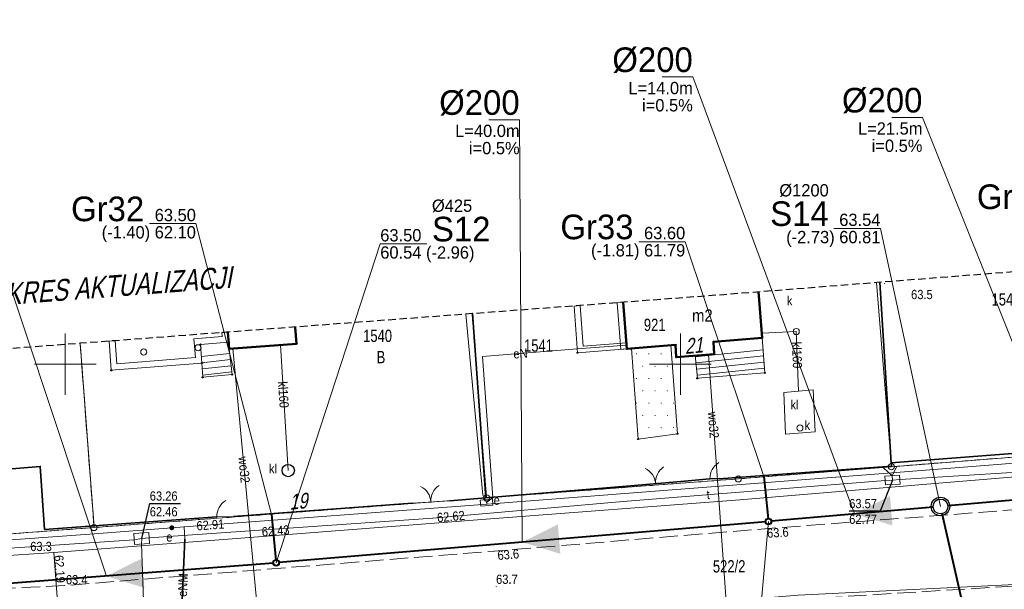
# Model space of a CAD drawing. Header units: metres. Extents: x 6473628 to 6474152, y 5887128 to 5887462.
# Tile 33 of 38: x 6473946 to 6474026, y 5887332 to 5887378. Entities that reach past the tile are written whole.
import ezdxf
from ezdxf.enums import TextEntityAlignment as Align

# ---------------------------------------------------------------- set-up
doc = ezdxf.new("R2010")
doc.units = ezdxf.units.M
doc.header["$MEASUREMENT"] = 0
for name, pattern in [('0.5_0.5', [1, 0.5, -0.5]), ('1.5_0.5', [2, 1.5, -0.5]), ('2', [0.9, 0.6, -0.3]), ('219-500', [0]), ('otob_500', [0]), ('otof_500', [0])]:
    doc.linetypes.add(name, pattern=pattern)
doc.layers.get('0').update_dxf_attribs({"color": 2, "linetype": 'CONTINUOUS', "lineweight": 5})
for name, color, linetype in [('202-punkt graniczny', 7, 'CONTINUOUS'), ('210-oznaczenie konturu użytku gruntowego', 7, 'CONTINUOUS'), ('211-numer działki ewidencyjnej', 7, 'CONTINUOUS'), ('217-kontur klasyfikacyjny', 7, 'CONTINUOUS'), ('218-kontur użytku gruntowego', 7, 'CONTINUOUS'), ('219-działka ewidencyjna', 7, 'CONTINUOUS'), ('238-Punkt adresowy budynku', 7, 'CONTINUOUS'), ('311-podpora', 7, 'CONTINUOUS'), ('312-budynek ewidencyjny', 7, 'CONTINUOUS'), ('312-oznaczenie budynku ewidencyjnego', 7, 'CONTINUOUS'), ('312-oznaczenie budynku ewidencyjnego-Atr117', 7, 'CONTINUOUS'), ('352-schody', 7, 'CONTINUOUS'), ('995-Tekst dodatkowy duży', 7, 'CONTINUOUS'), ('brama', 7, 'CONTINUOUS'), ('elektroenergetyczne urządzenie techniczne', 7, 'CONTINUOUS'), ('elektroenergetyczne urządzenie techniczne-Atr17', 7, 'CONTINUOUS'), ('furtka', 7, 'CONTINUOUS'), ('jezdnia', 7, 'CONTINUOUS'), ('komora podziemna', 7, 'CONTINUOUS'), ('obudowa ochronna przewodu', 7, 'CONTINUOUS'), ('ogrodzenie trwałe', 7, 'CONTINUOUS'), ('osadnik  szambo', 7, 'CONTINUOUS'), ('osadnik  szambo-Atr17', 7, 'CONTINUOUS'), ('pikieta naturalna', 7, 'CONTINUOUS'), ('pikieta naturalna-Atr2', 7, 'CONTINUOUS'), ('przewód elektroenergetyczny podziemny', 7, 'CONTINUOUS'), ('przewód elektroenergetyczny podziemny-Atr1', 7, 'CONTINUOUS'), ('przewód gazowy', 7, 'CONTINUOUS'), ('przewód kanalizacyjny', 7, 'CONTINUOUS'), ('przewód kanalizacyjny-Atr1', 7, 'CONTINUOUS'), ('przewód telekomunikacyjny podziemny', 7, 'CONTINUOUS'), ('przewód telekomunikacyjny podziemny-Atr1', 7, 'CONTINUOUS'), ('przewód wodociągowy', 7, 'CONTINUOUS'), ('przewód wodociągowy-Atr1', 7, 'CONTINUOUS'), ('Punkt budynku', 7, 'CONTINUOUS'), ('rzedna', 7, 'CONTINUOUS'), ('rzedna-Atr2', 7, 'CONTINUOUS'), ('rzedna-Atr3', 7, 'CONTINUOUS'), ('SJ_16_Liczby', 7, 'CONTINUOUS'), ('SJ_27_Wymiary', 7, 'CONTINUOUS'), ('SJ_5_Węzły_1', 7, 'CONTINUOUS'), ('studnia kanalizacyjna', 7, 'CONTINUOUS'), ('studnia kanalizacyjna-Atr17', 7, 'CONTINUOUS'), ('szafa elektroenergetyczna lub kontener', 7, 'CONTINUOUS'), ('szafa elektroenergetyczna lub kontener-Atr17', 7, 'CONTINUOUS'), ('taras', 7, 'CONTINUOUS'), ('wjazd do podziemia', 7, 'CONTINUOUS'), ('Wstawianie ramki sekcyjnej z opisem', 7, 'CONTINUOUS'), ('Zakres', 7, 'CONTINUOUS')]:
    doc.layers.add(name, color=color, linetype=linetype)
for name, color, linetype, lineweight in [('SJ_19_Opis_Pz_1', 7, 'CONTINUOUS', 20), ('SJ_26_Teksty', 7, 'CONTINUOUS', 20), ('SJ_28_Linie_odn', 7, 'CONTINUOUS', 20), ('SJ_8_KS_GRAWITA_1', 34, 'CONTINUOUS', 40), ('SJ_8_KS_PRZYŁĄCZA', 40, 'CONTINUOUS', 40)]:
    doc.layers.add(name, color=color, linetype=linetype, lineweight=lineweight)
doc.styles.add('OPISOWY', font='GOTHIC.TTF')
doc.styles.get("Standard").update_dxf_attribs({"font": 'Working1250', "width": 0.75})
doc.linetypes.add('902-500', pattern='A,3.75,0,[1,ksztalty.shx,S=0.5,R=0,X=0,Y=0],3.75', length=7.5)

# ---------------------------------------------------------------- blocks, each defined once
blk = doc.blocks.new('311')
at = {"color": 0, "linetype": 'Continuous', "lineweight": 0}
blk.add_circle((0, 0), 0.25, dxfattribs=at)
blk = doc.blocks.new('PW02')
at = {"linetype": 'Continuous', "lineweight": 13}
h = blk.add_hatch(color=0, dxfattribs=at)
edge = h.paths.add_edge_path()
edge.add_arc((0, 0), 0.045, 0, 360)
blk = doc.blocks.new('PUNKTBUD')
at = {"color": 0}
blk.add_circle((0, 0), 0.045, dxfattribs=at)
blk = doc.blocks.new('202')
at = {"color": 0, "linetype": 'Continuous', "lineweight": 0}
blk.add_circle((0, 0), 0.25, dxfattribs=at)
blk = doc.blocks.new('PW01')
at = {"linetype": 'Continuous', "lineweight": 13}
h = blk.add_hatch(color=0, dxfattribs=at)
edge = h.paths.add_edge_path()
edge.add_arc((0, 0), 0.045, 0, 360)
blk = doc.blocks.new('US25')
at = {"linetype": 'Continuous', "lineweight": 0}
h = blk.add_hatch(color=0, dxfattribs=at)
edge = h.paths.add_edge_path()
edge.add_arc((0, 0), 0.2, 0, 360)
blk = doc.blocks.new('US18')
at = {"color": 0, "linetype": 'Continuous', "lineweight": 13}
for p, q in [((-0.5, -0.25), (-0.5, 0.25)), ((-0.5, 0.25), (0.5, 0.25)), ((0.5, -0.25), (0.5, 0.25)), ((-0.5, -0.25), (0.5, -0.25))]:
    blk.add_line(p, q, dxfattribs=at)
blk = doc.blocks.new('OK02')
at = {"color": 0, "linetype": 'Continuous', "lineweight": 0}
for centre, start, end in [((-1.5, 0), 0, 60), ((1.5, 0), 120, 180)]:
    blk.add_arc(centre, 1.5, start, end, dxfattribs=at)
blk = doc.blocks.new('OK04')
at = {"color": 0, "linetype": 'Continuous', "lineweight": 0}
blk.add_arc((1.5, 0.001), 1.5, 120, 180, dxfattribs=at)
blk = doc.blocks.new('SUKM')
at = {"color": 0, "linetype": 'Continuous'}
blk.add_circle((0, 0), 0.5, dxfattribs=at)
blk = doc.blocks.new('US15')
at = {"color": 0, "linetype": 'Continuous', "lineweight": 13}
blk.add_circle((0, 0), 0.25, dxfattribs=at)

msp = doc.modelspace()

# ---------------------------------------------------------------- linework, layer by layer
at = {"layer": '217-kontur klasyfikacyjny', "color": 3, "linetype": '1.5_0.5', "lineweight": 18, "flags": 128}
for points in [[(6473952.34, 5887336.73), (6473951.211, 5887351.69)], [(6473907.49, 5887333.34), (6473952.34, 5887336.73)]]:
    msp.add_lwpolyline(points, dxfattribs=at)
at = {"layer": '218-kontur użytku gruntowego', "color": 3, "linetype": '0.5_0.5', "lineweight": 18, "flags": 128}
for points in [[(6473984.24, 5887339.14), (6473983.066, 5887354.097)], [(6473983.066, 5887354.097), (6473984.24, 5887339.14)], [(6473951.211, 5887351.69), (6473952.34, 5887336.73)], [(6473952.34, 5887336.73), (6473951.211, 5887351.69)], [(6474017.15, 5887341.67), (6474050.05, 5887344.26)], [(6474050.05, 5887344.26), (6474017.15, 5887341.67)], [(6474004.7, 5887340.68), (6474017.15, 5887341.67)], [(6474017.15, 5887341.67), (6474004.7, 5887340.68)], [(6473984.24, 5887339.14), (6474004.7, 5887340.68)], [(6474004.7, 5887340.68), (6473984.24, 5887339.14)], [(6473952.34, 5887336.73), (6473984.24, 5887339.14)], [(6473984.24, 5887339.14), (6473952.34, 5887336.73)], [(6473907.49, 5887333.34), (6473952.34, 5887336.73)], [(6473952.34, 5887336.73), (6473907.49, 5887333.34)]]:
    msp.add_lwpolyline(points, dxfattribs=at)
at = {"layer": '219-działka ewidencyjna', "color": 7, "linetype": '219-500', "lineweight": 18, "flags": 128}
for points in [[(6474017.15, 5887341.67), (6474015.932, 5887356.618)], [(6473984.24, 5887339.14), (6473983.066, 5887354.097)], [(6473952.34, 5887336.73), (6473951.211, 5887351.69)], [(6474017.15, 5887341.67), (6474050.05, 5887344.26)], [(6474004.7, 5887340.68), (6474017.15, 5887341.67)], [(6474004.7, 5887340.68), (6473984.24, 5887339.14)], [(6473984.24, 5887339.14), (6473952.34, 5887336.73)], [(6473907.49, 5887333.34), (6473952.34, 5887336.73)]]:
    msp.add_lwpolyline(points, dxfattribs=at)
at = {"layer": '312-budynek ewidencyjny', "color": 7, "linetype": 'Continuous', "lineweight": 50, "flags": 128}
for points in [[(6474006.342, 5887355.861), (6474006.64, 5887352.13)], [(6473995.65, 5887351.24), (6473995.353, 5887355.023)], [(6473968.694, 5887353.011), (6473968.8, 5887351.66)], [(6473963.32, 5887351.24), (6473963.218, 5887352.597)], [(6474006.64, 5887352.13), (6474002.7, 5887351.81)], [(6473968.8, 5887351.66), (6473963.32, 5887351.24)], [(6473999.61, 5887351.56), (6473995.65, 5887351.24)], [(6473999.65, 5887350.57), (6473999.61, 5887351.56)], [(6474002.7, 5887351.81), (6474002.75, 5887350.81)], [(6474002.75, 5887350.81), (6473999.65, 5887350.57)]]:
    msp.add_lwpolyline(points, dxfattribs=at)
at = {"layer": '352-schody', "color": 7, "linetype": 'Continuous', "lineweight": 18, "flags": 128}
for points in [[(6474001.19, 5887350.69), (6474002.75, 5887350.81), (6474002.7, 5887351.81), (6474006.64, 5887352.13), (6474006.87, 5887349.29), (6474001.38, 5887348.85)], [(6474001.19, 5887350.69), (6474002.75, 5887350.81), (6474002.7, 5887351.81), (6474006.64, 5887352.13), (6474006.87, 5887349.29), (6474001.38, 5887348.85)], [(6473961.11, 5887350.09), (6473960.99, 5887351.6), (6473963.28, 5887351.78), (6473963.32, 5887351.24), (6473963.56, 5887349.15), (6473961.17, 5887348.93)], [(6473961.11, 5887350.09), (6473960.99, 5887351.6), (6473963.28, 5887351.78), (6473963.32, 5887351.24), (6473963.56, 5887349.15), (6473961.17, 5887348.93)]]:
    msp.add_lwpolyline(points, close=True, dxfattribs=at)
for points in [[(6474006.719, 5887351.161), (6474001.2, 5887350.591)], [(6473963.362, 5887350.869), (6473961.069, 5887350.608)], [(6473963.42, 5887350.372), (6473961.108, 5887350.109)], [(6474006.759, 5887350.662), (6474001.252, 5887350.093)], [(6473963.477, 5887349.875), (6473961.135, 5887349.609)], [(6474006.799, 5887350.164), (6474001.303, 5887349.596)], [(6474006.84, 5887349.665), (6474001.354, 5887349.099)], [(6473963.534, 5887349.379), (6473961.161, 5887349.109)]]:
    msp.add_lwpolyline(points, dxfattribs=at)
at = {"layer": 'brama', "color": 7, "linetype": 'otob_500', "lineweight": 18, "flags": 128}
for points in [[(6473995.95, 5887340.13), (6474000.03, 5887340.46)], [(6473978.19, 5887338.71), (6473981.25, 5887338.91)], [(6473978.19, 5887338.71), (6473981.25, 5887338.91)]]:
    msp.add_lwpolyline(points, dxfattribs=at)
at = {"layer": 'furtka', "color": 7, "linetype": 'otof_500', "lineweight": 18, "flags": 128}
for points in [[(6474002.4, 5887340.69), (6474003.51, 5887340.71)], [(6473962.32, 5887337.61), (6473963.68, 5887337.64)], [(6473962.32, 5887337.61), (6473963.68, 5887337.64)]]:
    msp.add_lwpolyline(points, dxfattribs=at)
at = {"layer": 'jezdnia', "color": 7, "linetype": '1.5_0.5', "lineweight": 18, "flags": 128}
msp.add_lwpolyline([(6473796.48, 5887317.98), (6473796.89, 5887313.95), (6473779.68, 5887310.45), (6473779.77, 5887309.16), (6473806.66, 5887313.71), (6473832.89, 5887317.8), (6473864.02, 5887321.27), (6473904.53, 5887324.33), (6473928.18, 5887325.77), (6473950.3, 5887326.96), (6473984.93, 5887329.56), (6474007.77, 5887330.78), (6474030.98, 5887332.22), (6474030.08, 5887338.4), (6474006.87, 5887336.63), (6473984.87, 5887334.82), (6473949.95, 5887332.02), (6473927.93, 5887330.99), (6473907.04, 5887329.82), (6473904.44, 5887329.67), (6473888.36, 5887328.43), (6473885.84, 5887328.17), (6473863.78, 5887325.93), (6473832.45, 5887322.41), (6473805.67, 5887319.05)], close=True, dxfattribs=at)
at = {"layer": 'komora podziemna', "color": 30, "linetype": 'Continuous', "lineweight": 18, "flags": 128}
for points in [[(6474017.82, 5887340.98), (6474017.86, 5887340.26), (6474016.66, 5887340.19), (6474016.62, 5887340.91)], [(6473956.79, 5887336.33), (6473956.85, 5887335.43), (6473955.64, 5887335.35), (6473955.58, 5887336.25)]]:
    msp.add_lwpolyline(points, close=True, dxfattribs=at)
at = {"layer": 'obudowa ochronna przewodu', "color": 7, "linetype": 'Continuous', "lineweight": 35, "flags": 128}
msp.add_lwpolyline([(6473959.3, 5887326.48), (6473959.73, 5887335.78)], dxfattribs=at)
at = {"layer": 'ogrodzenie trwałe', "color": 7, "linetype": '902-500', "lineweight": 35, "flags": 128}
for points in [[(6474016.218, 5887356.64), (6474017.14, 5887341.99), (6474017.16, 5887341.72)], [(6473983.098, 5887354.099), (6473984.19, 5887339.13)], [(6474038.06, 5887343.59), (6474029.46, 5887342.94), (6474017.14, 5887341.99)], [(6473941.97, 5887341.19), (6473947.97, 5887341.69), (6473948.32, 5887336.58), (6473962.32, 5887337.61)], [(6473941.97, 5887341.19), (6473947.97, 5887341.69), (6473948.32, 5887336.58), (6473962.32, 5887337.61)], [(6474017.16, 5887341.72), (6474003.51, 5887340.71), (6474002.4, 5887340.69), (6474000.03, 5887340.46), (6473995.95, 5887340.13), (6473984.19, 5887339.13)], [(6473981.25, 5887338.91), (6473984.19, 5887339.13)], [(6473981.25, 5887338.91), (6473984.19, 5887339.13)], [(6473963.68, 5887337.64), (6473978.19, 5887338.71)], [(6473963.68, 5887337.64), (6473978.19, 5887338.71)]]:
    msp.add_lwpolyline(points, dxfattribs=at)
at = {"layer": 'osadnik  szambo', "color": 34, "linetype": 'Continuous', "lineweight": 18, "flags": 128}
msp.add_lwpolyline([(6474008.4, 5887347.71), (6474009.6, 5887347.8), (6474010.79, 5887347.9), (6474010.94, 5887344.5), (6474008.55, 5887344.31)], close=True, dxfattribs=at)
at = {"layer": 'przewód elektroenergetyczny podziemny', "color": 1, "linetype": 'Continuous', "lineweight": 18, "flags": 128}
for points in [[(6473984.24, 5887338.76), (6473983.94, 5887339.35), (6473982.561, 5887354.058)], [(6473995.63, 5887351.54), (6473991.62, 5887351.23), (6473983.9, 5887350.62), (6473984.74, 5887339.17), (6473984.24, 5887338.76)], [(6473927.54, 5887334.43), (6473952.38, 5887336.23), (6473958.66, 5887336.71), (6473959.66, 5887336.78), (6473984.28, 5887338.64), (6474017.19, 5887341.17), (6474050.09, 5887343.76), (6474065.49, 5887344.93)], [(6473984.28, 5887338.64), (6473984.24, 5887338.76)], [(6473959.66, 5887336.78), (6473959.73, 5887335.78), (6473959.26, 5887325.58)]]:
    msp.add_lwpolyline(points, dxfattribs=at)
at = {"layer": 'przewód gazowy', "color": 40, "linetype": 'Continuous', "lineweight": 18, "flags": 128}
for points in [[(6474096.65, 5887346.62), (6474081.89, 5887345.23), (6474077.63, 5887344.83), (6474067.23, 5887344.11), (6474062.15, 5887343.68), (6474059.03, 5887343.45), (6474048.32, 5887342.59), (6474040.31, 5887341.93), (6474021.33, 5887340.35), (6474004.83, 5887338.97), (6473984.21, 5887337.4), (6473964.97, 5887335.92), (6473949.07, 5887334.71), (6473944.14, 5887334.37)], [(6473949.07, 5887334.71), (6473949.9, 5887323.48), (6473950.7, 5887322.81)]]:
    msp.add_lwpolyline(points, dxfattribs=at)
at = {"layer": 'przewód kanalizacyjny', "color": 34, "linetype": 'Continuous', "lineweight": 18, "flags": 128}
for points in [[(6474006.61, 5887352.52), (6474009.41, 5887352.65), (6474009.6, 5887347.8)], [(6473967.49, 5887351.56), (6473968.12, 5887341.36)]]:
    msp.add_lwpolyline(points, dxfattribs=at)
at = {"layer": 'przewód telekomunikacyjny podziemny', "color": 30, "linetype": 'Continuous', "lineweight": 18, "flags": 128}
for points in [[(6474017.22, 5887340.93), (6474016.5, 5887341.57)], [(6474017.22, 5887340.93), (6474017.57, 5887341.65)], [(6474017.24, 5887340.59), (6474017.85, 5887340.64), (6474035.99, 5887341.78), (6474037, 5887331.79)], [(6474017.24, 5887340.59), (6474017.22, 5887340.93)], [(6473956.22, 5887335.84), (6473956.82, 5887335.9), (6473979.88, 5887337.5), (6473995.34, 5887338.84), (6474016.63, 5887340.55), (6474017.24, 5887340.59)], [(6473925.7, 5887333.72), (6473955.61, 5887335.72), (6473956.22, 5887335.84)], [(6473956.22, 5887335.84), (6473956.19, 5887335.4), (6473956.56, 5887325.43)]]:
    msp.add_lwpolyline(points, dxfattribs=at)
at = {"layer": 'przewód wodociągowy', "color": 5, "linetype": 'Continuous', "lineweight": 18, "flags": 128}
for points in [[(6473965.86, 5887327.43), (6473963.61, 5887351.26)], [(6474002.28, 5887350.77), (6474003.73, 5887330.74)], [(6473894.99, 5887322.95), (6473895.45, 5887322.98), (6473912.47, 5887324.07), (6473957.87, 5887327.18), (6473965.86, 5887327.43), (6474003.73, 5887330.74), (6474009.58, 5887331.25), (6474041.52, 5887332.81), (6474064.41, 5887334.75), (6474069.77, 5887335.05), (6474083.22, 5887336.49), (6474119.44, 5887340.74)]]:
    msp.add_lwpolyline(points, dxfattribs=at)
at = {"layer": 'rzedna-Atr2', "color": 7, "flags": 128}
for points in [[(6474017.24, 5887340.59), (6474016.23, 5887338.07), (6474013.719, 5887338.07)], [(6473956.22, 5887335.84), (6473956.87, 5887338.68), (6473959.375, 5887338.68)]]:
    msp.add_lwpolyline(points, dxfattribs=at)
at = {"layer": 'SJ_26_Teksty'}
for p, q in [((6474001.008, 5887373.322), (6473998.508, 5887373.322)), ((6474014.149, 5887337.831), (6474001.008, 5887373.322)), ((6473986.933, 5887369.845), (6473984.433, 5887369.845)), ((6473987.148, 5887335.543), (6473986.933, 5887369.845)), ((6474019.673, 5887370.036), (6474017.173, 5887370.036)), ((6474031.936, 5887339.402), (6474019.673, 5887370.036)), ((6473953.343, 5887332.792), (6473944.496, 5887359.399))]:
    msp.add_line(p, q, dxfattribs=at)
at = {"layer": 'SJ_28_Linie_odn'}
for points in [[(6473966.768, 5887337.796), (6473960.617, 5887361.408), (6473956.838, 5887361.408)], [(6474021.139, 5887338.442), (6474016.257, 5887361.02), (6474012.477, 5887361.02)], [(6474006.769, 5887340.884), (6474000.391, 5887359.945), (6473996.611, 5887359.945)], [(6473967.138, 5887333.866), (6473975.604, 5887359.768), (6473979.384, 5887359.768)], [(6474007.158, 5887337.22), (6474004.607, 5887308.634), (6474000.827, 5887308.634)]]:
    msp.add_lwpolyline(points, dxfattribs=at)
at = {"layer": 'SJ_5_Węzły_1'}
for centre, radius in [((6474021.139, 5887338.442), 0.75), ((6474021.139, 5887338.442), 0.6), ((6474007.158, 5887337.22), 0.266), ((6474007.158, 5887337.22), 0.212), ((6473967.138, 5887333.866), 0.266), ((6473967.138, 5887333.866), 0.212)]:
    msp.add_circle(centre, radius, dxfattribs=at)
at = {"layer": 'SJ_8_KS_GRAWITA_1'}
for p, q in [((6474042.521, 5887340.344), (6474021.737, 5887338.495)), ((6474020.541, 5887338.39), (6474007.37, 5887337.238)), ((6474025.734, 5887318.231), (6474021.272, 5887337.857)), ((6474006.946, 5887337.202), (6473967.35, 5887333.884)), ((6473966.926, 5887333.849), (6473940.145, 5887331.764))]:
    msp.add_line(p, q, dxfattribs=at)
for points in [[(6474014.149, 5887337.831, 0, 2.4, 0), (6474017.137, 5887338.092, 0, 2.4, 0)], [(6473987.148, 5887335.543, 0, 2.4, 0), (6473990.138, 5887335.793, 0, 2.4, 0)], [(6473953.343, 5887332.792, 0, 2.4, 0), (6473956.333, 5887333.025, 0, 2.4, 0)]]:
    msp.add_lwpolyline(points, format="xyseb", dxfattribs=at)
at = {"layer": 'SJ_8_KS_PRZYŁĄCZA'}
for p, q in [((6474006.769, 5887340.884), (6474007.136, 5887337.431)), ((6473966.768, 5887337.796), (6473967.118, 5887334.078))]:
    msp.add_line(p, q, dxfattribs=at)
at = {"layer": 'taras', "color": 0, "lineweight": 18}
for p, q in [((6473991.353, 5887354.721), (6473991.602, 5887354.74)), ((6473991.64, 5887350.93), (6473991.353, 5887354.721)), ((6473991.852, 5887354.759), (6473991.602, 5887354.74)), ((6473992.101, 5887351.467), (6473991.852, 5887354.759)), ((6473994.855, 5887354.984), (6473995.104, 5887355.004)), ((6473994.855, 5887354.984), (6473995.152, 5887351.201)), ((6473995.353, 5887355.023), (6473995.104, 5887355.004)), ((6473995.353, 5887355.023), (6473995.65, 5887351.24)), ((6473962.744, 5887352.239), (6473960.452, 5887352.059)), ((6473960.452, 5887352.059), (6473960.572, 5887350.549)), ((6473962.719, 5887352.559), (6473962.969, 5887352.578)), ((6473962.719, 5887352.559), (6473962.744, 5887352.239)), ((6473963.218, 5887352.597), (6473962.969, 5887352.578)), ((6473963.218, 5887352.597), (6473963.28, 5887351.78)), ((6473953.558, 5887351.867), (6473953.807, 5887351.886)), ((6473953.74, 5887349.5), (6473953.558, 5887351.867)), ((6473954.057, 5887351.906), (6473953.807, 5887351.886)), ((6473954.2, 5887350.038), (6473954.057, 5887351.906)), ((6473963.28, 5887351.78), (6473960.99, 5887351.6)), ((6473960.99, 5887351.6), (6473961.11, 5887350.09)), ((6473995.65, 5887351.24), (6473991.64, 5887350.93)), ((6473995.611, 5887351.739), (6473992.101, 5887351.467)), ((6473995.152, 5887351.201), (6473995.401, 5887351.221)), ((6473995.65, 5887351.24), (6473995.401, 5887351.221)), ((6473995.611, 5887351.739), (6473995.631, 5887351.489)), ((6473995.65, 5887351.24), (6473995.631, 5887351.489)), ((6473960.572, 5887350.549), (6473954.2, 5887350.038)), ((6473961.11, 5887350.09), (6473953.74, 5887349.5))]:
    msp.add_line(p, q, dxfattribs=at)
at = {"layer": 'wjazd do podziemia', "color": 7, "linetype": 'Continuous', "lineweight": 18, "flags": 128}
msp.add_lwpolyline([(6473996.56, 5887343.92), (6473996.02, 5887351.27), (6473999.21, 5887351.53), (6473999.76, 5887344.35)], close=True, dxfattribs=at)
at = {"layer": 'Wstawianie ramki sekcyjnej z opisem', "color": 7, "linetype": 'Continuous', "lineweight": 13, "flags": 128}
for points in [[(6473950, 5887347.5), (6473950, 5887352.5)], [(6474000, 5887347.5), (6474000, 5887352.5)], [(6473947.5, 5887350), (6473952.5, 5887350)], [(6473997.5, 5887350), (6474002.5, 5887350)]]:
    msp.add_lwpolyline(points, dxfattribs=at)
at = {"layer": 'Zakres', "color": 5, "linetype": '2', "lineweight": 25, "flags": 128}
msp.add_lwpolyline([(6473676.81, 5887213.41), (6473667.74, 5887202.78), (6473659.01, 5887210.45), (6473646.22, 5887197.22), (6473711.04, 5887142.9), (6473724.09, 5887158.77), (6473713.27, 5887167.89), (6473715.19, 5887174.47), (6473715.74, 5887184.78), (6473715.02, 5887190.22), (6473713.69, 5887194.31), (6473713.69, 5887194.33), (6473711.51, 5887200.99), (6473711.05, 5887203.97), (6473710.6, 5887215.32), (6473712.4, 5887257.5), (6473712.5, 5887259.36), (6473715.25, 5887262.64), (6473716.97, 5887268.72), (6473717.54, 5887277.85), (6473718.7, 5887278.96), (6473734.03, 5887282.03), (6473761.49, 5887287.53), (6473786, 5887292.44), (6473816.32, 5887298.52), (6473820.72, 5887299.06), (6473856.75, 5887303.47), (6473865.02, 5887304.48), (6473879.04, 5887305.39), (6473905.86, 5887307.1), (6473929.16, 5887308.6), (6473952.76, 5887310.13), (6474012.11, 5887313.94), (6474012.19, 5887313.95), (6474034, 5887315.47), (6474034.15, 5887315.48), (6474067.2, 5887318.1), (6474070.83, 5887312.27), (6474109.78, 5887315.84), (6474119.74, 5887323.71), (6474125.77, 5887325.76), (6474130.41, 5887330.13), (6474132.82, 5887336.03), (6474132.55, 5887342.4), (6474129.75, 5887353.12), (6474127.58, 5887357.86), (6474123.91, 5887361.57), (6474119.19, 5887363.8), (6474113.99, 5887364.28), (6474112.58, 5887364.16), (6474098.55, 5887363.03), (6474089.61, 5887362.31), (6474048.91, 5887359.22), (6474048.87, 5887359.21), (6474015.96, 5887356.62), (6474003.54, 5887355.64), (6473983.11, 5887354.1), (6473951.21, 5887351.69), (6473913.79, 5887348.86), (6473912.21, 5887362.74), (6473912.21, 5887362.79), (6473909.47, 5887386.25), (6473908.51, 5887394.39), (6473921.49, 5887396.5), (6473947.61, 5887400.73), (6473971.66, 5887401.95), (6473989.34, 5887403.75), (6473994.99, 5887406.17), (6473999.9, 5887409.71), (6474003.01, 5887414.9), (6474003.81, 5887420.89), (6474002.18, 5887426.72), (6473998.38, 5887431.43), (6473993.03, 5887434.25), (6473960.42, 5887443.72), (6473954.98, 5887444.27), (6473941.62, 5887443.14), (6473941.16, 5887443.09), (6473938.74, 5887442.81), (6473932.71, 5887440.75), (6473928.97, 5887437.22), (6473827.76, 5887420.81), (6473827.74, 5887420.8), (6473818.01, 5887419.22), (6473821.59, 5887430.98), (6473827.8, 5887454.06), (6473804.74, 5887461.63), (6473793.55, 5887426.22), (6473796.12, 5887415.68), (6473722.82, 5887403.78), (6473688.63, 5887399.87), (6473687.59, 5887392.13), (6473687.54, 5887391.78), (6473687.03, 5887387.21), (6473674.53, 5887374.58), (6473675.94, 5887343.54), (6473681.38, 5887331.77), (6473680.33, 5887310.02), (6473679.31, 5887290.85), (6473677.82, 5887267.61), (6473677.79, 5887266.94), (6473677.55, 5887254.53), (6473677.46, 5887250.52), (6473677.46, 5887250.48), (6473677.12, 5887232.81), (6473677.12, 5887232.77), (6473676.91, 5887220.36), (6473676.91, 5887220.34), (6473676.81, 5887213.91)], close=True, dxfattribs=at)

# ---------------------------------------------------------------- block references
at = {"layer": '202-punkt graniczny', "color": 7, "linetype": 'Continuous', "lineweight": 18}
for p in [(6474017.15, 5887341.67), (6474004.7, 5887340.68), (6473984.24, 5887339.14), (6473952.34, 5887336.73)]:
    msp.add_blockref('202', p, dxfattribs=at)
at = {"layer": '311-podpora', "color": 7, "linetype": 'Continuous', "lineweight": 18}
for p in [(6473956.38, 5887350.98), (6473960.8, 5887351.33)]:
    msp.add_blockref('311', p, dxfattribs=at)
at = {"layer": 'brama', "color": 7, "linetype": 'Continuous', "lineweight": 18}
for p, rotation in [((6473997.99, 5887340.295), 4.624), ((6473979.72, 5887338.81), 3.740000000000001), ((6473979.72, 5887338.81), 3.740000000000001)]:
    msp.add_blockref('OK02', p, dxfattribs=dict(at, rotation=rotation))
at = {"layer": 'elektroenergetyczne urządzenie techniczne', "color": 1, "linetype": 'Continuous', "lineweight": 18}
msp.add_blockref('US25', (6473958.66, 5887336.71), dxfattribs=at)
at = {"layer": 'furtka', "color": 7, "linetype": 'Continuous', "lineweight": 18}
for p, rotation in [((6474002.4, 5887340.69), 1.032), ((6473962.32, 5887337.61), 1.264), ((6473962.32, 5887337.61), 1.264)]:
    msp.add_blockref('OK04', p, dxfattribs=dict(at, rotation=rotation))
at = {"layer": 'osadnik  szambo', "color": 34, "linetype": 'Continuous', "lineweight": 18}
msp.add_blockref('SUKM', (6473968.12, 5887341.36), dxfattribs=at)
at = {"layer": 'pikieta naturalna', "color": 7, "linetype": 'Continuous', "lineweight": 13}
for p in [(6474016.58, 5887356.54), (6474006.87, 5887336.63), (6473949.07, 5887334.71), (6473984.87, 5887334.82), (6473949.95, 5887332.02), (6473985.02, 5887331.93), (6473985.02, 5887331.93)]:
    msp.add_blockref('PW01', p, dxfattribs=at)
at = {"layer": 'Punkt budynku', "color": 5, "linetype": 'Continuous', "lineweight": 18}
for p in [(6474006.64, 5887352.13), (6473960.99, 5887351.6), (6473963.28, 5887351.78), (6473963.32, 5887351.24), (6473968.8, 5887351.66), (6473995.65, 5887351.24), (6473996.02, 5887351.27), (6473999.21, 5887351.53), (6473999.61, 5887351.56), (6474002.7, 5887351.81), (6473991.64, 5887350.93), (6473999.65, 5887350.57), (6474001.19, 5887350.69), (6474002.75, 5887350.81), (6473953.74, 5887349.5), (6473961.11, 5887350.09), (6473961.17, 5887348.93), (6473963.56, 5887349.15), (6474001.38, 5887348.85), (6474006.87, 5887349.29), (6473996.56, 5887343.92), (6473999.76, 5887344.35)]:
    msp.add_blockref('PUNKTBUD', p, dxfattribs=at)
at = {"layer": 'rzedna', "color": 7, "linetype": 'Continuous', "lineweight": 18}
for p in [(6474017.24, 5887340.59), (6473979.88, 5887337.5), (6473959.66, 5887336.78), (6473964.97, 5887335.92), (6473956.22, 5887335.84), (6473949.07, 5887334.71)]:
    msp.add_blockref('PW01', p, dxfattribs=at)
at = {"layer": 'studnia kanalizacyjna', "color": 34, "linetype": 'Continuous', "lineweight": 18}
for p in [(6474009.41, 5887352.65), (6474009.71, 5887344.81)]:
    msp.add_blockref('US15', p, dxfattribs=at)
at = {"layer": 'szafa elektroenergetyczna lub kontener', "color": 1, "linetype": 'Continuous', "lineweight": 18, "rotation": 5.629999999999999}
msp.add_blockref('US18', (6473984.24, 5887338.76), dxfattribs=at)
at = {"layer": 'wjazd do podziemia', "color": 7, "linetype": 'Continuous', "lineweight": 18}
for p in [(6473996.438, 5887350.838), (6473997.438, 5887350.838), (6473998.438, 5887350.838), (6473996.938, 5887349.838), (6473997.938, 5887349.838), (6473998.938, 5887349.838), (6473996.438, 5887348.838), (6473997.438, 5887348.838), (6473998.438, 5887348.838), (6473996.938, 5887347.838), (6473997.938, 5887347.838), (6473998.938, 5887347.838), (6473996.438, 5887346.838), (6473997.438, 5887346.838), (6473998.438, 5887346.838), (6473999.438, 5887346.838), (6473996.938, 5887345.838), (6473997.938, 5887345.838), (6473998.938, 5887345.838), (6473997.438, 5887344.838), (6473998.438, 5887344.838), (6473999.438, 5887344.838)]:
    msp.add_blockref('PW02', p, dxfattribs=at)

# ---------------------------------------------------------------- texts
at = {"layer": '210-oznaczenie konturu użytku gruntowego', "color": 3, "linetype": 'Continuous', "lineweight": 18, "width": 0.79}
msp.add_text('B', height=1, dxfattribs=at).set_placement((6473975.31, 5887350.07))
at = {"layer": '211-numer działki ewidencyjnej', "color": 7, "linetype": 'Continuous', "lineweight": 18, "width": 0.79}
for s, p in [('1542', (6474025.29, 5887354.76)), ('1540', (6473974.21, 5887351.8)), ('1541', (6473987.29, 5887351.01)), ('522/2', (6474002.64, 5887333.08))]:
    msp.add_text(s, height=1, dxfattribs=at).set_placement(p)
at = {"layer": '238-Punkt adresowy budynku', "color": 7, "linetype": 'Continuous', "lineweight": 25, "oblique": 15, "width": 0.79}
for s, rotation, p in [('21', 5.358, (6474001.13, 5887350.89)), ('19', 5.111, (6473968.98, 5887338.24))]:
    msp.add_text(s, height=1.25, rotation=rotation, dxfattribs=at).set_placement(p, align=Align.CENTER)
at = {"layer": '312-oznaczenie budynku ewidencyjnego', "color": 7, "linetype": 'Continuous', "lineweight": 18, "width": 0.79}
msp.add_text('921', height=1, dxfattribs=at).set_placement((6473997.03, 5887352.69))
at = {"layer": '312-oznaczenie budynku ewidencyjnego-Atr117', "color": 7, "width": 0.9}
msp.add_text('m2', height=1, dxfattribs=at).set_placement((6474000.95, 5887353.45))
at = {"layer": '995-Tekst dodatkowy duży', "color": 5, "linetype": 'Continuous', "lineweight": 35, "oblique": 15, "width": 0.79}
msp.add_text('ZAKRES AKTUALIZACJI', height=1.75, rotation=4.325, dxfattribs=at).set_placement((6473942.85, 5887354.63))
at = {"layer": 'elektroenergetyczne urządzenie techniczne-Atr17', "color": 1, "width": 0.9}
msp.add_text('e', height=0.75, dxfattribs=at).set_placement((6473958.21, 5887335.59))
at = {"layer": 'osadnik  szambo-Atr17', "color": 34, "width": 0.9}
for p in [(6474008.95, 5887346.33), (6473966.56, 5887341.13)]:
    msp.add_text('kl', height=0.75, dxfattribs=at).set_placement(p)
at = {"layer": 'pikieta naturalna-Atr2', "color": 7, "width": 0.9}
for s, p in [('63.5', (6474018.75, 5887355.28)), ('63.3', (6473947.15, 5887334.82)), ('63.4', (6473950.05, 5887332.12))]:
    msp.add_text(s, height=0.75, dxfattribs=at).set_placement(p)
for rotation, p in [(3.443, (6474007.02, 5887336.64)), (4.703, (6473985.1, 5887334.84))]:
    msp.add_text('63.6', height=0.75, rotation=rotation, dxfattribs=at).set_placement(p, align=Align.TOP_LEFT)
msp.add_text('63.7', height=0.75, dxfattribs=at).set_placement((6473985.02, 5887331.93), align=Align.BOTTOM_LEFT)
msp.add_text('63.7', height=0.75, dxfattribs=at).set_placement((6473985.02, 5887331.93), align=Align.BOTTOM_LEFT)
at = {"layer": 'przewód elektroenergetyczny podziemny-Atr1', "color": 1, "width": 0.9}
for s, rotation, p in [('eN', 4.518, (6473986.42, 5887350.82)), ('eNM', 87.362, (6473959.51, 5887331.11))]:
    msp.add_text(s, height=0.75, rotation=rotation, dxfattribs=at).set_placement(p, align=Align.MIDDLE_LEFT)
at = {"layer": 'przewód kanalizacyjny-Atr1', "color": 34, "width": 0.9}
for rotation, p in [(272.243, (6474009.44, 5887351.82)), (273.534, (6473967.67, 5887348.6))]:
    msp.add_text('kl160', height=0.75, rotation=rotation, dxfattribs=at).set_placement(p, align=Align.MIDDLE_LEFT)
at = {"layer": 'przewód telekomunikacyjny podziemny-Atr1', "color": 30, "width": 0.9}
msp.add_text('t', height=0.75, rotation=4.592, dxfattribs=at).set_placement((6474002.13, 5887339.39), align=Align.MIDDLE_LEFT)
at = {"layer": 'przewód wodociągowy-Atr1', "color": 5, "width": 0.9}
for rotation, p in [(274.14, (6474002.61, 5887346.14)), (275.396, (6473964.44, 5887342.5))]:
    msp.add_text('wo32', height=0.75, rotation=rotation, dxfattribs=at).set_placement(p, align=Align.MIDDLE_LEFT)
at = {"layer": 'rzedna-Atr2', "color": 7, "width": 0.9}
for s, p in [('63.26', (6473956.87, 5887338.688)), ('63.57', (6474013.719, 5887338.078))]:
    msp.add_text(s, height=0.75, dxfattribs=at).set_placement(p, align=Align.BOTTOM_LEFT)
for s, rotation, p in [('62.62', 4.953, (6473980.22, 5887337.53)), ('62.91', 4.32, (6473960.67, 5887336.86))]:
    msp.add_text(s, height=0.75, rotation=rotation, dxfattribs=at).set_placement(p, align=Align.MIDDLE_LEFT)
for s, rotation, p in [('62.43', 4.399, (6473966, 5887336)), ('62.19', 274.227, (6473949.09, 5887334.46))]:
    msp.add_text(s, height=0.75, rotation=rotation, dxfattribs=at).set_placement(p)
at = {"layer": 'rzedna-Atr3', "color": 7, "width": 0.9}
for s, p in [('62.46', (6473956.87, 5887337.412)), ('62.77', (6474013.719, 5887336.803))]:
    msp.add_text(s, height=0.75, dxfattribs=at).set_placement(p, align=Align.BOTTOM_LEFT)
at = {"layer": 'SJ_16_Liczby', "style": 'OPISOWY'}
for s, p in [('L=14.0m', (6474001.008, 5887371.922)), ('i=0.5%', (6474001.008, 5887370.522)), ('L=21.5m', (6474019.673, 5887368.636)), ('L=40.0m', (6473986.933, 5887368.445)), ('i=0.5%', (6473986.933, 5887367.045)), ('i=0.5%', (6474019.673, 5887367.236))]:
    msp.add_text(s, height=1, dxfattribs=at).set_placement(p, align=Align.RIGHT)
at = {"layer": 'SJ_19_Opis_Pz_1', "style": 'OPISOWY'}
for s, height, p in [('%%C1200', 1, (6474012.057, 5887363.62)), ('Gr34', 2, (6474030.043, 5887362.595)), ('Gr32', 2, (6473956.418, 5887361.608)), ('S14', 2, (6474012.057, 5887361.22)), ('Gr33', 2, (6473996.191, 5887360.145))]:
    msp.add_text(s, height=height, dxfattribs=at).set_placement(p, align=Align.RIGHT)
for s, height, p in [('%%C425', 1, (6473979.804, 5887362.368)), ('S12', 2, (6473979.804, 5887359.968))]:
    msp.add_text(s, height=height, dxfattribs=at).set_placement(p)
at = {"layer": 'SJ_26_Teksty', "style": 'OPISOWY'}
for s, p in [('63.50', (6473960.617, 5887361.608)), ('63.54', (6474016.257, 5887361.22)), ('(-1.40) 62.10', (6473960.617, 5887360.208)), ('63.60', (6474000.391, 5887360.145)), ('(-2.73) 60.81', (6474016.257, 5887359.82)), ('(-1.81) 61.79', (6474000.391, 5887358.745))]:
    msp.add_text(s, height=1, dxfattribs=at).set_placement(p, align=Align.RIGHT)
for s, p in [('63.50', (6473975.604, 5887359.968)), ('60.54 (-2.96)', (6473975.604, 5887358.568))]:
    msp.add_text(s, height=1, dxfattribs=at).set_placement(p)
at = {"layer": 'SJ_27_Wymiary', "style": 'OPISOWY'}
for p in [(6474001.008, 5887373.722), (6473986.933, 5887370.245), (6474019.673, 5887370.436)]:
    msp.add_text('%%C200', height=2, dxfattribs=at).set_placement(p, align=Align.RIGHT)
at = {"layer": 'studnia kanalizacyjna-Atr17', "color": 34, "width": 0.9}
for p in [(6474008.65, 5887354.78), (6474010.09, 5887344.66)]:
    msp.add_text('k', height=0.75, dxfattribs=at).set_placement(p)
at = {"layer": 'szafa elektroenergetyczna lub kontener-Atr17', "color": 1, "width": 0.9}
msp.add_text('e', height=0.75, dxfattribs=at).set_placement((6473984.82, 5887338.58))

doc.saveas('drawing.dxf')
